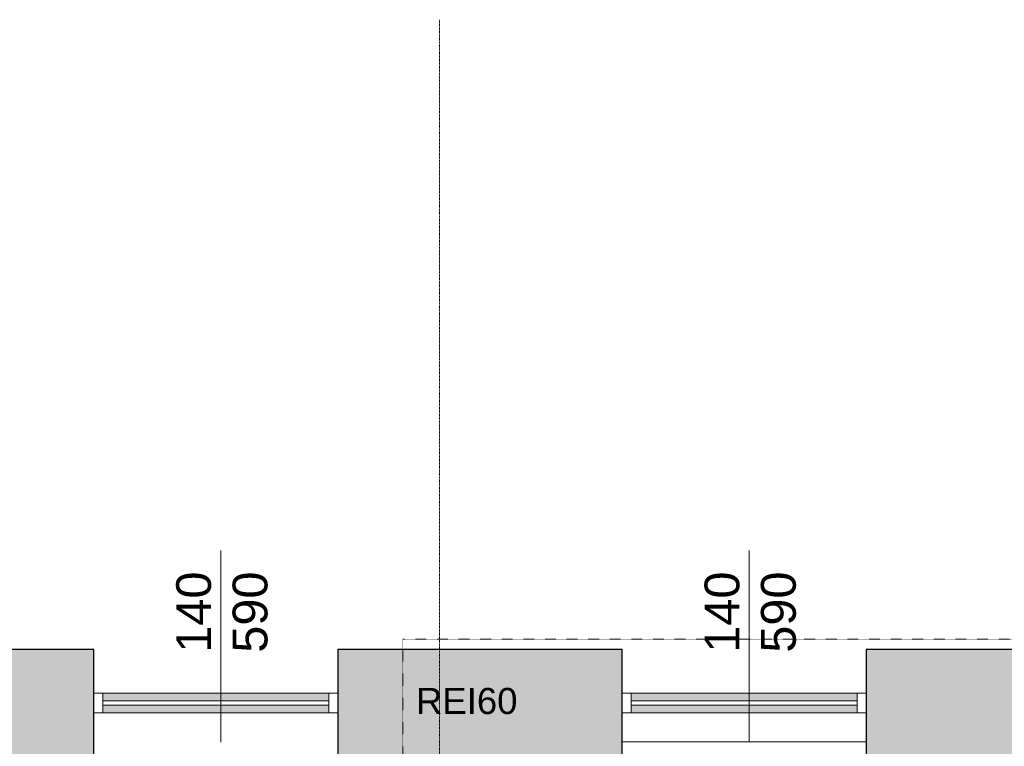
# Model space of a CAD drawing. Header units: inches. Extents: x -112469 to 885939, y -131046 to 286269.
# Tile 112 of 138: x 154391 to 160047, y -38707 to -34536. Entities that reach past the tile are written whole.
import ezdxf

# ---------------------------------------------------------------- set-up
doc = ezdxf.new("R2010")
doc.units = ezdxf.units.IN
doc.header["$MEASUREMENT"] = 0
doc.linetypes.add('Aligning Line 1_8_', pattern=[0.635, 0.3175, -0.3175])
doc.linetypes.add('Linia siatki', pattern=[0.9925, 0.47, -0.2175, 0.0875, -0.2175])
for name, color, linetype, lineweight in [('_IS_kan san', 34, 'Continuous', 40), ('A-DETL', 251, 'Continuous', 9), ('A-DETL-THIN', 251, 'Continuous', 9), ('A-GLAZ', 251, 'Continuous', 9), ('A-WALL', 251, 'Continuous', 9), ('A-WALL-PATT', 254, 'Continuous', 25), ('G-ANNO-TEXT', 251, 'Continuous', 9), ('S-GRID', 251, 'Continuous', 9)]:
    doc.layers.add(name, color=color, linetype=linetype, lineweight=lineweight)
doc.styles.add('Arial_3', font='arial.ttf', dxfattribs={"height": 15})
doc.styles.add('Arial_5', font='arial.ttf', dxfattribs={"height": 20})

# ---------------------------------------------------------------- blocks, each defined once
blk = doc.blocks.new('Aluminum_1 szybowe - OKNA NA KLATCE 140_490 wymiana-632360-4_Poziom piętra')
at = {"layer": 'A-GLAZ'}
h = blk.add_hatch(color=256, dxfattribs=at)
h.paths.add_polyline_path([(-2.24, 0.23), (-2.24, 4.67), (-132.08, 4.67), (-132.08, 0.23)])
h.paths.add_polyline_path([(-2.24, 7.21), (-2.24, 11.66), (-132.08, 11.66), (-132.08, 7.21)])
at = {"layer": 'A-GLAZ', "lineweight": 18}
for p, q in [((-132.08, 11.66), (-137.16, 11.66)), ((-132.08, 0.23), (-132.08, 11.66)), ((2.84, 11.66), (-2.24, 11.66)), ((-2.24, 11.66), (-2.24, 0.23)), ((-2.24, 7.21), (-132.08, 7.21)), ((-132.08, 7.21), (-132.08, 4.67)), ((-2.24, 4.67), (-2.24, 7.21)), ((-137.16, 0.23), (-132.08, 0.23)), ((-132.08, 4.67), (-2.24, 4.67)), ((-2.24, 0.23), (2.84, 0.23))]:
    blk.add_line(p, q, dxfattribs=at)
at = {"layer": 'A-GLAZ'}
for p, q in [((-132.08, 11.66), (-2.24, 11.66)), ((-2.24, 0.23), (-132.08, 0.23))]:
    blk.add_line(p, q, dxfattribs=at)
blk = doc.blocks.new('PIĘTRO')
at = {"layer": 'A-WALL-PATT', "lineweight": 9}
h = blk.add_hatch(color=251, dxfattribs=at)
h.paths.add_polyline_path([(13042.2, -15831.43), (13042.2, -7291.43), (12582.2, -7291.43), (12582.2, -15831.43), (12692.14, -15831.43)])
h.paths.add_polyline_path([(12692.44, -5841.43), (13042.2, -5841.43), (13042.2, 198.57), (12582.2, 198.57), (12582.2, -1965.08), (12588.55, -1965.08), (12588.55, -1985.08), (12582.2, -1985.08), (12582.2, -2105.08), (12588.55, -2105.08), (12588.55, -2125.08), (12582.2, -2125.08), (12582.2, -5841.43), (12641.41, -5841.43)])
h = blk.add_hatch(color=251, dxfattribs=at)
h.paths.add_polyline_path([(17964.73, -431.43), (18592.2, -431.43), (18592.2, 198.57), (17852.2, 198.57), (17852.2, -431.43)])
h.paths.add_polyline_path([(15592.2, -431.43), (16452.2, -431.43), (16452.2, 198.57), (14817.2, 198.57), (14817.2, -431.43), (15112.2, -431.43)])
h.paths.add_polyline_path([(13417.2, -431.43), (13417.2, 198.57), (13042.2, 198.57), (13042.2, -431.43)])
h = blk.add_hatch(color=251, dxfattribs=at)
h.paths.add_polyline_path([(18592.2, -15201.43), (19052.2, -15201.43), (19052.2, -7421.43), (18592.2, -7421.43), (18592.2, -15051.43)])
h.paths.add_polyline_path([(18892.2, -5971.43), (19052.2, -5971.43), (19052.2, 198.57), (18592.2, 198.57), (18592.2, -5971.43)])
at = {"layer": 'A-DETL', "color": 251, "linetype": 'Aligning Line 1_8_', "lineweight": 18}
for p, q in [((15191.51, 258.16), (19151.51, 258.16)), ((15192.2, 258.16), (15192.2, -5106.43))]:
    blk.add_line(p, q, dxfattribs=at)
at = {"layer": 'A-DETL-THIN', "color": 251}
for p, q in [((14146.8, 767.55), (14146.8, -332.45)), ((17181.8, 767.55), (17181.8, -332.45)), ((16452.2, -331.43), (17852.2, -331.43))]:
    blk.add_line(p, q, dxfattribs=at)
at = {"layer": 'A-WALL', "color": 251, "lineweight": 25}
for p, q in [((13417.2, 198.57), (12582.2, 198.57)), ((13417.2, -431.43), (13417.2, 198.57)), ((14817.2, 198.57), (14817.2, -431.43)), ((16452.2, 198.57), (14817.2, 198.57)), ((16452.2, -431.43), (16452.2, 198.57)), ((17852.2, 198.57), (17852.2, -431.43)), ((19052.2, 198.57), (17852.2, 198.57))]:
    blk.add_line(p, q, dxfattribs=at)
at = {"layer": 'S-GRID', "color": 251, "linetype": 'Linia siatki'}
blk.add_line((15402.2, 3814.58), (15402.2, -22310.93), dxfattribs=at)
at = {"layer": 'A-GLAZ', "color": 251, "xscale": 10, "yscale": 10, "zscale": 10}
for p in [(14788.8, -167.99), (17823.8, -167.99)]:
    blk.add_blockref('Aluminum_1 szybowe - OKNA NA KLATCE 140_490 wymiana-632360-4_Poziom piętra', p, dxfattribs=at)
at = {"layer": 'G-ANNO-TEXT', "color": 251, "char_height": 200, "width": 577.215, "attachment_point": 1, "rotation": 90, "style": 'Arial_5'}
for s, insert in [('140', (13889.51, 180.34)), ('590', (14213.62, 180.34)), ('140', (16924.51, 180.34)), ('590', (17248.62, 180.34))]:
    blk.add_mtext(s, dxfattribs=dict(at, insert=insert))
at = {"layer": 'G-ANNO-TEXT', "color": 251, "insert": (15267.55, -21.79), "char_height": 150, "width": 713.5019, "attachment_point": 1, "style": 'Arial_3'}
blk.add_mtext('REI60', dxfattribs=at)

msp = doc.modelspace()

# ---------------------------------------------------------------- block references
at = {"layer": '_IS_kan san'}
msp.add_blockref('PIĘTRO', (141400.2, -38350.3), dxfattribs=at)

doc.saveas('drawing.dxf')
